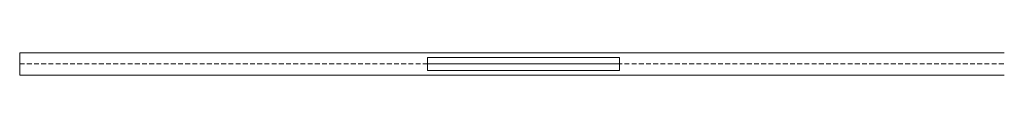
# Model space of a CAD drawing. Header units: millimetres. Extents: x 49500 to 50477, y -21261 to -21239.
import ezdxf

# ---------------------------------------------------------------- set-up
doc = ezdxf.new("R2010")
doc.units = ezdxf.units.MM
doc.linetypes.add('Demolished', pattern=[7.14375, 4.7625, -2.38125])
doc.layers.add('Apparecchi elettrici', color=116, linetype='Continuous', lineweight=9, true_color=0x008040)
doc.layers.add('Artemide_LineCoarse', color=9, linetype='Continuous', lineweight=9, true_color=0xc0c0c0)
for name, color, linetype, lineweight in [('Apparecchi per illuminazione', 7, 'Continuous', 9), ('Artemide_Axis', 7, 'Demolished', 9), ('Dispositivi di illuminazione', 7, 'Continuous', 9)]:
    doc.layers.add(name, color=color, linetype=linetype, lineweight=lineweight)

# ---------------------------------------------------------------- blocks, each defined once
blk = doc.blocks.new('ARTEMIDE-TurnAround-Linear_SMD - Linear_SMD 1000mm-6456007-TurnAround_Orsa_21')
at = {"layer": 'Artemide_Axis'}
blk.add_line((0, 0, 18.3), (976.91, 0, 18.3), dxfattribs=at)
at = {"layer": 'Artemide_LineCoarse'}
for p, q in [((0, -11.02, 18.3), (0, 11.02, 0)), ((0, 11.02, 18.3), (0, -11.02, 0)), ((0, 11.02, 18.3), (0, 11.02, 0)), ((0, 11.02, 0), (0, -11.02, 0)), ((0, -11.02, 18.3), (0, 11.02, 18.3)), ((976.91, 11.02, 0), (0, 11.02, 0)), ((0, 11.02, 18.3), (976.91, 11.02, 18.3)), ((0, -11.02, 0), (0, -11.02, 18.3)), ((0, -11.02, 0), (976.91, -11.02, 0)), ((976.91, -11.02, 18.3), (0, -11.02, 18.3))]:
    blk.add_line(p, q, dxfattribs=at)
blk = doc.blocks.new('ARTEMIDE-TurnAround-OrsaD210 - 210Ø 2700K-6389818-TurnAround_Orsa_21')
at = {"layer": 'Apparecchi elettrici'}
for p, q in [((-95.24, -6.31), (-95.24, 6.31)), ((-95.24, 6.31, -10.9), (-95.24, -6.31, -10.9)), ((-95.24, 6.31, -10.9), (-95.24, 6.31)), ((95.24, 6.31, -10.9), (-95.24, 6.31, -10.9)), ((-95.24, 6.31), (95.24, 6.31)), ((95.24, 6.31), (95.24, -6.31)), ((95.24, -6.31, -10.9), (95.24, 6.31, -10.9)), ((95.24, 6.31), (95.24, 6.31, -10.9)), ((-95.24, -6.31), (-95.24, -6.31, -10.9)), ((-95.24, -6.31, -10.9), (95.24, -6.31, -10.9)), ((95.24, -6.31), (-95.24, -6.31)), ((95.24, -6.31, -10.9), (95.24, -6.31))]:
    blk.add_line(p, q, dxfattribs=at)
at = {"layer": 'Apparecchi elettrici', "linetype": 'Demolished'}
blk.add_line((-95.24, 0), (95.24, 0), dxfattribs=at)

msp = doc.modelspace()

# ---------------------------------------------------------------- block references
at = {"layer": 'Apparecchi per illuminazione', "extrusion": (0, 0, -1), "rotation": 180}
msp.add_blockref('ARTEMIDE-TurnAround-OrsaD210 - 210Ø 2700K-6389818-TurnAround_Orsa_21', (-50000, -21250, 18.3), dxfattribs=at)
at = {"layer": 'Dispositivi di illuminazione', "extrusion": (0, 0, -1), "rotation": 180}
msp.add_blockref('ARTEMIDE-TurnAround-Linear_SMD - Linear_SMD 1000mm-6456007-TurnAround_Orsa_21', (-49500, -21250), dxfattribs=at)

doc.saveas('drawing.dxf')
